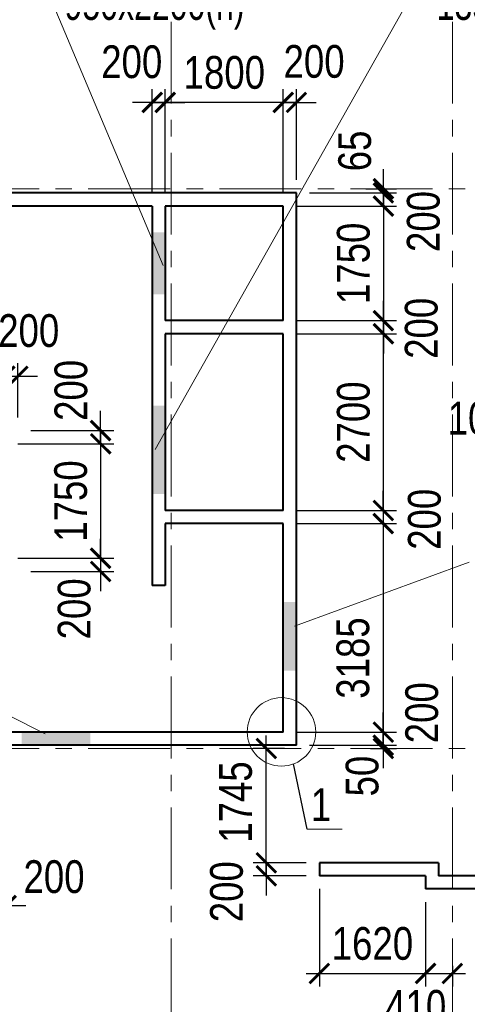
# Model space of a CAD drawing. Extents: x -8631841 to -8525813, y 4017860 to 4564755.
# Tile 90 of 112: x -8568464 to -8561635, y 4454370 to 4469408. Entities that reach past the tile are written whole.
import ezdxf

# ---------------------------------------------------------------- set-up
doc = ezdxf.new("R2010")
doc.units = 0
doc.header["$LTSCALE"] = 1000
doc.header["$MEASUREMENT"] = 0
doc.linetypes.add('CENTER', pattern=[2, 1.25, -0.25, 0.25, -0.25])
for name, color, linetype, lineweight in [('CК-400-Т(двери)', 7, 'Continuous', 20), ('СК-040-С(тены)', 12, 'Continuous', 40), ('СК-043-С-ПИЛОНЫ', 5, 'Continuous', 40), ('СК-100-О(си)', 7, 'CENTER', 15), ('СК-110-О-РАЗМЕРЫ', 7, 'Continuous', 15), ('СК-300-Р(азмеры)', 7, 'Continuous', 20), ('СК-343-Р-КОЛОННЫ', 7, 'Continuous', 13), ('СК-400-Т(екст)', 7, 'Continuous', 20), ('СК-600-Ш(триховка', 7, 'Continuous', 15)]:
    doc.layers.add(name, color=color, linetype=linetype, lineweight=lineweight)
doc.styles.add('RUSS', font='arial.ttf', dxfattribs={"width": 0.8})
doc.dimstyles.new('100-200', dxfattribs={"dimscale": 0, "dimtxt": 500, "dimasz": 300, "dimexe": 200, "dimexo": 200, "dimgap": 200, "dimtad": 1, "dimdec": 0, "dimzin": 0, "dimdsep": 46, "dimtxsty": 'RUSS', "dimblk": 'ARCHTICK', "dimcen": 0.096, "dimdle": 200, "dimclrd": 7, "dimclre": 7, "dimclrt": 256, "dimadec": 0, "dimazin": 0, "dimtfac": 1, "dimtdec": 0, "dimtmove": 2, "dimatfit": 3, "dimldrblk": 'OBLIQUE', "dimfxl": 1, "dimtolj": 1, "dimtzin": 0, "dimarcsym": 0})

# ---------------------------------------------------------------- blocks, each defined once
blk = doc.blocks.new('оси')
at = {"layer": 'СК-100-О(си)'}
for p, q in [((-7420, 18534.9), (-7420, -7257.5)), ((-3130, 18534.9), (-3130, -6395.3)), ((-46685.3, 15985), (6554.2, 15985)), ((-46685.3, 7435), (6554.2, 7435))]:
    blk.add_line(p, q, dxfattribs=at)
blk = doc.blocks.new('A$C858fb3ef')
at = {"layer": 'СК-300-Р(азмеры)'}
blk.add_blockref('оси', (0, 0), dxfattribs=at)
blk = doc.blocks.new('A$C573b34c5')
blk.add_blockref('A$C858fb3ef', (0, 0))
blk = doc.blocks.new('_ArchTick')
at = {"color": 0, "linetype": 'ByBlock', "const_width": 0.15}
blk.add_lwpolyline([(-0.5, -0.5), (0.5, 0.5)], dxfattribs=at)
blk = doc.blocks.new('*D303')
at = {"layer": 'Defpoints', "color": 0, "transparency": 16777216}
for p in [(-8560862, 4464202), (-8560762, 4464202), (-8560762, 4462965)]:
    blk.add_point(p, dxfattribs=at)
at = {"layer": 'СК-343-Р-КОЛОННЫ', "color": 7, "lineweight": -2, "transparency": 16777216}
for p, q in [((-8560862, 4464002), (-8560862, 4462765)), ((-8560762, 4464002), (-8560762, 4462765)), ((-8560862, 4462965), (-8561162, 4462965)), ((-8560862, 4462965), (-8560762, 4462965)), ((-8560762, 4462965), (-8560462, 4462965))]:
    blk.add_line(p, q, dxfattribs=at)
at = {"layer": 'СК-343-Р-КОЛОННЫ', "color": 7, "lineweight": -2, "transparency": 16777216, "xscale": 300, "yscale": 300, "zscale": 300}
blk.add_blockref('_ArchTick', (-8560862, 4462965), dxfattribs=at)
at = {"layer": 'СК-343-Р-КОЛОННЫ', "color": 7, "lineweight": -2, "transparency": 16777216, "xscale": 300, "yscale": 300, "zscale": 300, "rotation": 180}
blk.add_blockref('_ArchTick', (-8560762, 4462965), dxfattribs=at)
at = {"layer": 'СК-343-Р-КОЛОННЫ', "transparency": 16777216, "insert": (-8561468, 4463319), "char_height": 500, "attachment_point": 5, "style": 'RUSS'}
blk.add_mtext('\\A1;100', dxfattribs=at)
blk = doc.blocks.new('_Oblique')
at = {"color": 0, "linetype": 'ByBlock', "lineweight": -2}
blk.add_line((-0.5, -0.5), (0.5, 0.5), dxfattribs=at)
blk = doc.blocks.new('*D385')
at = {"layer": 'Defpoints', "color": 0, "transparency": 16777216}
for p in [(-8564442, 4466562), (-8564442, 4464812), (-8562915, 4464812)]:
    blk.add_point(p, dxfattribs=at)
at = {"layer": 'СК-343-Р-КОЛОННЫ', "color": 7, "lineweight": -2, "transparency": 16777216}
for p, q in [((-8562915, 4466762), (-8562915, 4464612)), ((-8564242, 4466562), (-8562715, 4466562)), ((-8564242, 4464812), (-8562715, 4464812))]:
    blk.add_line(p, q, dxfattribs=at)
at = {"layer": 'СК-343-Р-КОЛОННЫ', "color": 7, "lineweight": -2, "transparency": 16777216, "xscale": 300, "yscale": 300, "zscale": 300}
for p, rotation in [((-8562915, 4466562), 90), ((-8562915, 4464812), 270)]:
    blk.add_blockref('_ArchTick', p, dxfattribs=dict(at, rotation=rotation))
at = {"layer": 'СК-343-Р-КОЛОННЫ', "transparency": 16777216, "insert": (-8563371, 4465687), "char_height": 500, "attachment_point": 5, "rotation": 90, "style": 'RUSS'}
blk.add_mtext('\\A1;1750', dxfattribs=at)
blk = doc.blocks.new('*D386')
at = {"layer": 'Defpoints', "color": 0, "transparency": 16777216}
for p in [(-8564442, 4464812), (-8564442, 4464612), (-8562915, 4464612)]:
    blk.add_point(p, dxfattribs=at)
at = {"layer": 'СК-343-Р-КОЛОННЫ', "color": 7, "lineweight": -2, "transparency": 16777216}
for p, q in [((-8562915, 4464812), (-8562915, 4465112)), ((-8564242, 4464812), (-8562715, 4464812)), ((-8562915, 4464812), (-8562915, 4464612)), ((-8564242, 4464612), (-8562715, 4464612)), ((-8562915, 4464612), (-8562915, 4464312))]:
    blk.add_line(p, q, dxfattribs=at)
at = {"layer": 'СК-343-Р-КОЛОННЫ', "color": 7, "lineweight": -2, "transparency": 16777216, "xscale": 300, "yscale": 300, "zscale": 300}
for p, rotation in [((-8562915, 4464812), 270), ((-8562915, 4464612), 90)]:
    blk.add_blockref('_ArchTick', p, dxfattribs=dict(at, rotation=rotation))
at = {"layer": 'СК-343-Р-КОЛОННЫ', "transparency": 16777216, "insert": (-8562334, 4464695), "char_height": 500, "attachment_point": 5, "rotation": 90, "style": 'RUSS'}
blk.add_mtext('\\A1;200', dxfattribs=at)
blk = doc.blocks.new('*D387')
at = {"layer": 'Defpoints', "color": 0, "transparency": 16777216}
for p in [(-8564442, 4464612), (-8564442, 4461912), (-8562916, 4461912)]:
    blk.add_point(p, dxfattribs=at)
at = {"layer": 'СК-343-Р-КОЛОННЫ', "color": 7, "lineweight": -2, "transparency": 16777216}
for p, q in [((-8562916, 4464812), (-8562916, 4461712)), ((-8564242, 4464612), (-8562716, 4464612)), ((-8564242, 4461912), (-8562716, 4461912))]:
    blk.add_line(p, q, dxfattribs=at)
at = {"layer": 'СК-343-Р-КОЛОННЫ', "color": 7, "lineweight": -2, "transparency": 16777216, "xscale": 300, "yscale": 300, "zscale": 300}
for p, rotation in [((-8562916, 4464612), 90), ((-8562916, 4461912), 270)]:
    blk.add_blockref('_ArchTick', p, dxfattribs=dict(at, rotation=rotation))
at = {"layer": 'СК-343-Р-КОЛОННЫ', "transparency": 16777216, "insert": (-8563371, 4463262), "char_height": 500, "attachment_point": 5, "rotation": 90, "style": 'RUSS'}
blk.add_mtext('\\A1;2700', dxfattribs=at)
blk = doc.blocks.new('*D388')
at = {"layer": 'Defpoints', "color": 0, "transparency": 16777216}
for p in [(-8564442, 4461912), (-8564442, 4461712), (-8562916, 4461712)]:
    blk.add_point(p, dxfattribs=at)
at = {"layer": 'СК-343-Р-КОЛОННЫ', "color": 7, "lineweight": -2, "transparency": 16777216}
for p, q in [((-8562916, 4461912), (-8562916, 4462212)), ((-8564242, 4461912), (-8562716, 4461912)), ((-8562916, 4461912), (-8562916, 4461712)), ((-8564242, 4461712), (-8562716, 4461712)), ((-8562916, 4461712), (-8562916, 4461412))]:
    blk.add_line(p, q, dxfattribs=at)
at = {"layer": 'СК-343-Р-КОЛОННЫ', "color": 7, "lineweight": -2, "transparency": 16777216, "xscale": 300, "yscale": 300, "zscale": 300}
for p, rotation in [((-8562916, 4461912), 270), ((-8562916, 4461712), 90)]:
    blk.add_blockref('_ArchTick', p, dxfattribs=dict(at, rotation=rotation))
at = {"layer": 'СК-343-Р-КОЛОННЫ', "transparency": 16777216, "insert": (-8562287, 4461778), "char_height": 500, "attachment_point": 5, "rotation": 90, "style": 'RUSS'}
blk.add_mtext('\\A1;200', dxfattribs=at)
blk = doc.blocks.new('*D389')
at = {"layer": 'Defpoints', "color": 0, "transparency": 16777216}
for p in [(-8564242, 4466762), (-8562915, 4466762), (-8564442, 4466562)]:
    blk.add_point(p, dxfattribs=at)
at = {"layer": 'СК-343-Р-КОЛОННЫ', "color": 7, "lineweight": -2, "transparency": 16777216}
for p, q in [((-8562915, 4466762), (-8562915, 4467062)), ((-8564042, 4466762), (-8562715, 4466762)), ((-8562915, 4466562), (-8562915, 4466762)), ((-8564242, 4466562), (-8562715, 4466562)), ((-8562915, 4466562), (-8562915, 4466262))]:
    blk.add_line(p, q, dxfattribs=at)
at = {"layer": 'СК-343-Р-КОЛОННЫ', "color": 7, "lineweight": -2, "transparency": 16777216, "xscale": 300, "yscale": 300, "zscale": 300}
for p, rotation in [((-8562915, 4466762), 270), ((-8562915, 4466562), 90)]:
    blk.add_blockref('_ArchTick', p, dxfattribs=dict(at, rotation=rotation))
at = {"layer": 'СК-343-Р-КОЛОННЫ', "transparency": 16777216, "insert": (-8562303, 4466326), "char_height": 500, "attachment_point": 5, "rotation": 90, "style": 'RUSS'}
blk.add_mtext('\\A1;200', dxfattribs=at)
blk = doc.blocks.new('*D390')
at = {"layer": 'Defpoints', "color": 0, "transparency": 16777216}
for p in [(-8564242, 4466762), (-8563381, 4466827), (-8562915, 4466827)]:
    blk.add_point(p, dxfattribs=at)
at = {"layer": 'СК-343-Р-КОЛОННЫ', "color": 7, "lineweight": -2, "transparency": 16777216}
for p, q in [((-8562915, 4466827), (-8562915, 4467127)), ((-8564042, 4466762), (-8562715, 4466762)), ((-8563181, 4466827), (-8562715, 4466827)), ((-8562915, 4466762), (-8562915, 4466827)), ((-8562915, 4466762), (-8562915, 4466462))]:
    blk.add_line(p, q, dxfattribs=at)
at = {"layer": 'СК-343-Р-КОЛОННЫ', "color": 7, "lineweight": -2, "transparency": 16777216, "xscale": 300, "yscale": 300, "zscale": 300}
for p, rotation in [((-8562915, 4466827), 270), ((-8562915, 4466762), 90)]:
    blk.add_blockref('_ArchTick', p, dxfattribs=dict(at, rotation=rotation))
at = {"layer": 'СК-343-Р-КОЛОННЫ', "transparency": 16777216, "insert": (-8563350, 4467404), "char_height": 500, "attachment_point": 5, "rotation": 90, "style": 'RUSS'}
blk.add_mtext('\\A1;65', dxfattribs=at)
blk = doc.blocks.new('*D365')
at = {"layer": 'Defpoints', "color": 0, "transparency": 16777216}
for p in [(-8564442, 4461712), (-8564442, 4458527), (-8562916, 4458527)]:
    blk.add_point(p, dxfattribs=at)
at = {"layer": 'СК-343-Р-КОЛОННЫ', "color": 7, "lineweight": -2, "transparency": 16777216}
for p, q in [((-8562916, 4461912), (-8562916, 4458327)), ((-8564242, 4461712), (-8562716, 4461712)), ((-8564242, 4458527), (-8562716, 4458527))]:
    blk.add_line(p, q, dxfattribs=at)
at = {"layer": 'СК-343-Р-КОЛОННЫ', "color": 7, "lineweight": -2, "transparency": 16777216, "xscale": 300, "yscale": 300, "zscale": 300}
for p, rotation in [((-8562916, 4461712), 90), ((-8562916, 4458527), 270)]:
    blk.add_blockref('_ArchTick', p, dxfattribs=dict(at, rotation=rotation))
at = {"layer": 'СК-343-Р-КОЛОННЫ', "transparency": 16777216, "insert": (-8563378, 4459659), "char_height": 500, "attachment_point": 5, "rotation": 90, "style": 'RUSS'}
blk.add_mtext('\\A1;3185', dxfattribs=at)
blk = doc.blocks.new('*D366')
at = {"layer": 'Defpoints', "color": 0, "transparency": 16777216}
for p in [(-8564442, 4458527), (-8564242, 4458327), (-8562916, 4458327)]:
    blk.add_point(p, dxfattribs=at)
at = {"layer": 'СК-343-Р-КОЛОННЫ', "color": 7, "lineweight": -2, "transparency": 16777216}
for p, q in [((-8562916, 4458527), (-8562916, 4458827)), ((-8564242, 4458527), (-8562716, 4458527)), ((-8562916, 4458527), (-8562916, 4458327)), ((-8564042, 4458327), (-8562716, 4458327)), ((-8562916, 4458327), (-8562916, 4458027))]:
    blk.add_line(p, q, dxfattribs=at)
at = {"layer": 'СК-343-Р-КОЛОННЫ', "color": 7, "lineweight": -2, "transparency": 16777216, "xscale": 300, "yscale": 300, "zscale": 300}
for p, rotation in [((-8562916, 4458527), 270), ((-8562916, 4458327), 90)]:
    blk.add_blockref('_ArchTick', p, dxfattribs=dict(at, rotation=rotation))
at = {"layer": 'СК-343-Р-КОЛОННЫ', "transparency": 16777216, "insert": (-8562327, 4458823), "char_height": 500, "attachment_point": 5, "rotation": 90, "style": 'RUSS'}
blk.add_mtext('\\A1;200', dxfattribs=at)
blk = doc.blocks.new('*D367')
at = {"layer": 'Defpoints', "color": 0, "transparency": 16777216}
for p in [(-8564242, 4458327), (-8563309, 4458277), (-8562916, 4458277)]:
    blk.add_point(p, dxfattribs=at)
at = {"layer": 'СК-343-Р-КОЛОННЫ', "color": 7, "lineweight": -2, "transparency": 16777216}
for p, q in [((-8562916, 4458327), (-8562916, 4458627)), ((-8564042, 4458327), (-8562716, 4458327)), ((-8562916, 4458327), (-8562916, 4458277)), ((-8563109, 4458277), (-8562716, 4458277)), ((-8562916, 4458277), (-8562916, 4457977))]:
    blk.add_line(p, q, dxfattribs=at)
at = {"layer": 'СК-343-Р-КОЛОННЫ', "color": 7, "lineweight": -2, "transparency": 16777216, "xscale": 300, "yscale": 300, "zscale": 300}
for p, rotation in [((-8562916, 4458327), 270), ((-8562916, 4458277), 90)]:
    blk.add_blockref('_ArchTick', p, dxfattribs=dict(at, rotation=rotation))
at = {"layer": 'СК-343-Р-КОЛОННЫ', "transparency": 16777216, "insert": (-8563237, 4457856), "char_height": 500, "attachment_point": 5, "rotation": 90, "style": 'RUSS'}
blk.add_mtext('\\A1;50', dxfattribs=at)
blk = doc.blocks.new('*D368')
at = {"layer": 'Defpoints', "color": 0, "transparency": 16777216}
for p in [(-8566242, 4468145), (-8566242, 4466562), (-8564442, 4466562)]:
    blk.add_point(p, dxfattribs=at)
at = {"layer": 'СК-343-Р-КОЛОННЫ', "color": 7, "lineweight": -2, "transparency": 16777216}
for p, q in [((-8566242, 4466762), (-8566242, 4468345)), ((-8564442, 4466762), (-8564442, 4468345)), ((-8564242, 4468145), (-8566442, 4468145))]:
    blk.add_line(p, q, dxfattribs=at)
at = {"layer": 'СК-343-Р-КОЛОННЫ', "color": 7, "lineweight": -2, "transparency": 16777216, "xscale": 300, "yscale": 300, "zscale": 300, "rotation": 180}
blk.add_blockref('_ArchTick', (-8566242, 4468145), dxfattribs=at)
at = {"layer": 'СК-343-Р-КОЛОННЫ', "color": 7, "lineweight": -2, "transparency": 16777216, "xscale": 300, "yscale": 300, "zscale": 300}
blk.add_blockref('_ArchTick', (-8564442, 4468145), dxfattribs=at)
at = {"layer": 'СК-343-Р-КОЛОННЫ', "transparency": 16777216, "insert": (-8565342, 4468600), "char_height": 500, "attachment_point": 5, "style": 'RUSS'}
blk.add_mtext('\\A1;1800', dxfattribs=at)
blk = doc.blocks.new('*D369')
at = {"layer": 'Defpoints', "color": 0, "transparency": 16777216}
for p in [(-8564242, 4468145), (-8564242, 4466762), (-8564442, 4466562)]:
    blk.add_point(p, dxfattribs=at)
at = {"layer": 'СК-343-Р-КОЛОННЫ', "color": 7, "lineweight": -2, "transparency": 16777216}
for p, q in [((-8564442, 4466762), (-8564442, 4468345)), ((-8564242, 4466962), (-8564242, 4468345)), ((-8564442, 4468145), (-8564742, 4468145)), ((-8564442, 4468145), (-8564242, 4468145)), ((-8564242, 4468145), (-8563942, 4468145))]:
    blk.add_line(p, q, dxfattribs=at)
at = {"layer": 'СК-343-Р-КОЛОННЫ', "color": 7, "lineweight": -2, "transparency": 16777216, "xscale": 300, "yscale": 300, "zscale": 300}
blk.add_blockref('_ArchTick', (-8564442, 4468145), dxfattribs=at)
at = {"layer": 'СК-343-Р-КОЛОННЫ', "color": 7, "lineweight": -2, "transparency": 16777216, "xscale": 300, "yscale": 300, "zscale": 300, "rotation": 180}
blk.add_blockref('_ArchTick', (-8564242, 4468145), dxfattribs=at)
at = {"layer": 'СК-343-Р-КОЛОННЫ', "transparency": 16777216, "insert": (-8563972, 4468768), "char_height": 500, "attachment_point": 5, "style": 'RUSS'}
blk.add_mtext('\\A1;200', dxfattribs=at)
blk = doc.blocks.new('*D371')
at = {"layer": 'Defpoints', "color": 0, "transparency": 16777216}
for p in [(-8568492, 4463962), (-8568492, 4463132), (-8568692, 4462932)]:
    blk.add_point(p, dxfattribs=at)
at = {"layer": 'СК-343-Р-КОЛОННЫ', "color": 7, "lineweight": -2, "transparency": 16777216}
for p, q in [((-8568692, 4463132), (-8568692, 4464162)), ((-8568492, 4463332), (-8568492, 4464162)), ((-8568692, 4463962), (-8568992, 4463962)), ((-8568692, 4463962), (-8568492, 4463962)), ((-8568492, 4463962), (-8568192, 4463962))]:
    blk.add_line(p, q, dxfattribs=at)
at = {"layer": 'СК-343-Р-КОЛОННЫ', "color": 7, "lineweight": -2, "transparency": 16777216, "xscale": 300, "yscale": 300, "zscale": 300}
blk.add_blockref('_ArchTick', (-8568692, 4463962), dxfattribs=at)
at = {"layer": 'СК-343-Р-КОЛОННЫ', "color": 7, "lineweight": -2, "transparency": 16777216, "xscale": 300, "yscale": 300, "zscale": 300, "rotation": 180}
blk.add_blockref('_ArchTick', (-8568492, 4463962), dxfattribs=at)
at = {"layer": 'СК-343-Р-КОЛОННЫ', "transparency": 16777216, "insert": (-8568326, 4464657), "char_height": 500, "attachment_point": 5, "style": 'RUSS'}
blk.add_mtext('\\A1;200', dxfattribs=at)
blk = doc.blocks.new('*D372')
at = {"layer": 'Defpoints', "color": 0, "transparency": 16777216}
for p in [(-8568692, 4462932), (-8568692, 4461182), (-8567229, 4461182)]:
    blk.add_point(p, dxfattribs=at)
at = {"layer": 'СК-343-Р-КОЛОННЫ', "color": 7, "lineweight": -2, "transparency": 16777216}
for p, q in [((-8567229, 4463132), (-8567229, 4460982)), ((-8568492, 4462932), (-8567029, 4462932)), ((-8568492, 4461182), (-8567029, 4461182))]:
    blk.add_line(p, q, dxfattribs=at)
at = {"layer": 'СК-343-Р-КОЛОННЫ', "color": 7, "lineweight": -2, "transparency": 16777216, "xscale": 300, "yscale": 300, "zscale": 300}
for p, rotation in [((-8567229, 4462932), 90), ((-8567229, 4461182), 270)]:
    blk.add_blockref('_ArchTick', p, dxfattribs=dict(at, rotation=rotation))
at = {"layer": 'СК-343-Р-КОЛОННЫ', "transparency": 16777216, "insert": (-8567684, 4462057), "char_height": 500, "attachment_point": 5, "rotation": 90, "style": 'RUSS'}
blk.add_mtext('\\A1;1750', dxfattribs=at)
blk = doc.blocks.new('*D331')
at = {"layer": 'Defpoints', "color": 0, "transparency": 16777216}
for p in [(-8568492, 4463132), (-8567229, 4463132), (-8568692, 4462932)]:
    blk.add_point(p, dxfattribs=at)
at = {"layer": 'СК-343-Р-КОЛОННЫ', "color": 7, "lineweight": -2, "transparency": 16777216}
for p, q in [((-8567229, 4463132), (-8567229, 4463432)), ((-8568292, 4463132), (-8567029, 4463132)), ((-8567229, 4462932), (-8567229, 4463132)), ((-8568492, 4462932), (-8567029, 4462932)), ((-8567229, 4462932), (-8567229, 4462632))]:
    blk.add_line(p, q, dxfattribs=at)
at = {"layer": 'СК-343-Р-КОЛОННЫ', "color": 7, "lineweight": -2, "transparency": 16777216, "xscale": 300, "yscale": 300, "zscale": 300}
for p, rotation in [((-8567229, 4463132), 270), ((-8567229, 4462932), 90)]:
    blk.add_blockref('_ArchTick', p, dxfattribs=dict(at, rotation=rotation))
at = {"layer": 'СК-343-Р-КОЛОННЫ', "transparency": 16777216, "insert": (-8567680, 4463747), "char_height": 500, "attachment_point": 5, "rotation": 90, "style": 'RUSS'}
blk.add_mtext('\\A1;200', dxfattribs=at)
blk = doc.blocks.new('*D332')
at = {"layer": 'Defpoints', "color": 0, "transparency": 16777216}
for p in [(-8568692, 4461182), (-8568492, 4460982), (-8567229, 4460982)]:
    blk.add_point(p, dxfattribs=at)
at = {"layer": 'СК-343-Р-КОЛОННЫ', "color": 7, "lineweight": -2, "transparency": 16777216}
for p, q in [((-8567229, 4461182), (-8567229, 4461482)), ((-8568492, 4461182), (-8567029, 4461182)), ((-8567229, 4461182), (-8567229, 4460982)), ((-8568292, 4460982), (-8567029, 4460982)), ((-8567229, 4460982), (-8567229, 4460682))]:
    blk.add_line(p, q, dxfattribs=at)
at = {"layer": 'СК-343-Р-КОЛОННЫ', "color": 7, "lineweight": -2, "transparency": 16777216, "xscale": 300, "yscale": 300, "zscale": 300}
for p, rotation in [((-8567229, 4461182), 270), ((-8567229, 4460982), 90)]:
    blk.add_blockref('_ArchTick', p, dxfattribs=dict(at, rotation=rotation))
at = {"layer": 'СК-343-Р-КОЛОННЫ', "transparency": 16777216, "insert": (-8567631, 4460410), "char_height": 500, "attachment_point": 5, "rotation": 90, "style": 'RUSS'}
blk.add_mtext('\\A1;200', dxfattribs=at)
blk = doc.blocks.new('*D344')
at = {"layer": 'Defpoints', "color": 0, "transparency": 16777216}
for p in [(-8568872, 4457752), (-8568672, 4457552), (-8568672, 4455879)]:
    blk.add_point(p, dxfattribs=at)
at = {"layer": 'СК-343-Р-КОЛОННЫ', "color": 7, "lineweight": -2, "transparency": 16777216}
for p, q in [((-8568872, 4457552), (-8568872, 4455679)), ((-8568672, 4457352), (-8568672, 4455679)), ((-8568872, 4455879), (-8569172, 4455879)), ((-8568872, 4455879), (-8568672, 4455879)), ((-8568672, 4455879), (-8568372, 4455879))]:
    blk.add_line(p, q, dxfattribs=at)
at = {"layer": 'СК-343-Р-КОЛОННЫ', "color": 7, "lineweight": -2, "transparency": 16777216, "xscale": 300, "yscale": 300, "zscale": 300}
blk.add_blockref('_ArchTick', (-8568872, 4455879), dxfattribs=at)
at = {"layer": 'СК-343-Р-КОЛОННЫ', "color": 7, "lineweight": -2, "transparency": 16777216, "xscale": 300, "yscale": 300, "zscale": 300, "rotation": 180}
blk.add_blockref('_ArchTick', (-8568672, 4455879), dxfattribs=at)
at = {"layer": 'СК-343-Р-КОЛОННЫ', "transparency": 16777216, "insert": (-8567940, 4456317), "char_height": 500, "attachment_point": 5, "style": 'RUSS'}
blk.add_mtext('\\A1;200', dxfattribs=at)
blk = doc.blocks.new('*D356')
at = {"layer": 'Defpoints', "color": 0, "transparency": 16777216}
for p in [(-8563892, 4456532), (-8564701, 4456332), (-8563892, 4456332)]:
    blk.add_point(p, dxfattribs=at)
at = {"layer": 'СК-343-Р-КОЛОННЫ', "color": 7, "lineweight": -2, "transparency": 16777216}
for p, q in [((-8564701, 4456532), (-8564701, 4456832)), ((-8564092, 4456532), (-8564901, 4456532)), ((-8564701, 4456532), (-8564701, 4456332)), ((-8564092, 4456332), (-8564901, 4456332)), ((-8564701, 4456332), (-8564701, 4456032))]:
    blk.add_line(p, q, dxfattribs=at)
at = {"layer": 'СК-343-Р-КОЛОННЫ', "color": 7, "lineweight": -2, "transparency": 16777216, "xscale": 300, "yscale": 300, "zscale": 300}
for p, rotation in [((-8564701, 4456532), 270), ((-8564701, 4456332), 90)]:
    blk.add_blockref('_ArchTick', p, dxfattribs=dict(at, rotation=rotation))
at = {"layer": 'СК-343-Р-КОЛОННЫ', "transparency": 16777216, "insert": (-8565306, 4456090), "char_height": 500, "attachment_point": 5, "rotation": 90, "style": 'RUSS'}
blk.add_mtext('\\A1;200', dxfattribs=at)
blk = doc.blocks.new('*D359')
at = {"layer": 'Defpoints', "color": 0, "transparency": 16777216}
for p in [(-8566242, 4468145), (-8566442, 4466562), (-8566242, 4466562)]:
    blk.add_point(p, dxfattribs=at)
at = {"layer": 'СК-343-Р-КОЛОННЫ', "color": 7, "lineweight": -2, "transparency": 16777216}
for p, q in [((-8566442, 4466762), (-8566442, 4468345)), ((-8566242, 4466762), (-8566242, 4468345)), ((-8566442, 4468145), (-8566742, 4468145)), ((-8566442, 4468145), (-8566242, 4468145)), ((-8566242, 4468145), (-8565942, 4468145))]:
    blk.add_line(p, q, dxfattribs=at)
at = {"layer": 'СК-343-Р-КОЛОННЫ', "color": 7, "lineweight": -2, "transparency": 16777216, "xscale": 300, "yscale": 300, "zscale": 300}
blk.add_blockref('_ArchTick', (-8566442, 4468145), dxfattribs=at)
at = {"layer": 'СК-343-Р-КОЛОННЫ', "color": 7, "lineweight": -2, "transparency": 16777216, "xscale": 300, "yscale": 300, "zscale": 300, "rotation": 180}
blk.add_blockref('_ArchTick', (-8566242, 4468145), dxfattribs=at)
at = {"layer": 'СК-343-Р-КОЛОННЫ', "transparency": 16777216, "insert": (-8566754, 4468763), "char_height": 500, "attachment_point": 5, "style": 'RUSS'}
blk.add_mtext('\\A1;200', dxfattribs=at)
blk = doc.blocks.new('*D319')
at = {"layer": 'Defpoints', "color": 0, "transparency": 16777216}
for p in [(-8563892, 4456332), (-8562272, 4456132), (-8562272, 4454842)]:
    blk.add_point(p, dxfattribs=at)
at = {"layer": 'СК-343-Р-КОЛОННЫ', "color": 7, "lineweight": -2, "transparency": 16777216}
for p, q in [((-8563892, 4456132), (-8563892, 4454642)), ((-8562272, 4455932), (-8562272, 4454642)), ((-8564092, 4454842), (-8562072, 4454842))]:
    blk.add_line(p, q, dxfattribs=at)
at = {"layer": 'СК-343-Р-КОЛОННЫ', "color": 7, "lineweight": -2, "transparency": 16777216, "xscale": 300, "yscale": 300, "zscale": 300, "rotation": 180}
blk.add_blockref('_ArchTick', (-8563892, 4454842), dxfattribs=at)
at = {"layer": 'СК-343-Р-КОЛОННЫ', "color": 7, "lineweight": -2, "transparency": 16777216, "xscale": 300, "yscale": 300, "zscale": 300}
blk.add_blockref('_ArchTick', (-8562272, 4454842), dxfattribs=at)
at = {"layer": 'СК-343-Р-КОЛОННЫ', "transparency": 16777216, "insert": (-8563082, 4455297), "char_height": 500, "attachment_point": 5, "style": 'RUSS'}
blk.add_mtext('\\A1;1620', dxfattribs=at)
blk = doc.blocks.new('*D320')
at = {"layer": 'Defpoints', "color": 0, "transparency": 16777216}
for p in [(-8562272, 4456132), (-8561862, 4455157), (-8561862, 4454842)]:
    blk.add_point(p, dxfattribs=at)
at = {"layer": 'СК-343-Р-КОЛОННЫ', "color": 7, "lineweight": -2, "transparency": 16777216}
for p, q in [((-8562272, 4455932), (-8562272, 4454642)), ((-8562472, 4454842), (-8561662, 4454842)), ((-8561862, 4454957), (-8561862, 4454642))]:
    blk.add_line(p, q, dxfattribs=at)
at = {"layer": 'СК-343-Р-КОЛОННЫ', "color": 7, "lineweight": -2, "transparency": 16777216, "xscale": 300, "yscale": 300, "zscale": 300, "rotation": 180}
blk.add_blockref('_ArchTick', (-8562272, 4454842), dxfattribs=at)
at = {"layer": 'СК-343-Р-КОЛОННЫ', "color": 7, "lineweight": -2, "transparency": 16777216, "xscale": 300, "yscale": 300, "zscale": 300}
blk.add_blockref('_ArchTick', (-8561862, 4454842), dxfattribs=at)
at = {"layer": 'СК-343-Р-КОЛОННЫ', "transparency": 16777216, "insert": (-8562421, 4454336), "char_height": 500, "attachment_point": 5, "style": 'RUSS'}
blk.add_mtext('\\A1;410', dxfattribs=at)
blk = doc.blocks.new('*D321')
at = {"layer": 'Defpoints', "color": 0, "transparency": 16777216}
for p in [(-8564701, 4458277), (-8564226, 4458277), (-8563892, 4456532)]:
    blk.add_point(p, dxfattribs=at)
at = {"layer": 'СК-343-Р-КОЛОННЫ', "color": 7, "lineweight": -2, "transparency": 16777216}
for p, q in [((-8564701, 4456332), (-8564701, 4458477)), ((-8564426, 4458277), (-8564901, 4458277)), ((-8564092, 4456532), (-8564901, 4456532))]:
    blk.add_line(p, q, dxfattribs=at)
at = {"layer": 'СК-343-Р-КОЛОННЫ', "color": 7, "lineweight": -2, "transparency": 16777216, "xscale": 300, "yscale": 300, "zscale": 300}
for p, rotation in [((-8564701, 4458277), 90), ((-8564701, 4456532), 270)]:
    blk.add_blockref('_ArchTick', p, dxfattribs=dict(at, rotation=rotation))
at = {"layer": 'СК-343-Р-КОЛОННЫ', "transparency": 16777216, "insert": (-8565168, 4457460), "char_height": 500, "attachment_point": 5, "rotation": 90, "style": 'RUSS'}
blk.add_mtext('\\A1;1745', dxfattribs=at)
blk = doc.blocks.new('8-11')
at = {"layer": 'СК-040-С(тены)'}
for p, q in [((38410, 15920), (29190, 15920)), ((38410, 7485), (38410, 15920)), ((36210, 15720), (32110, 15720)), ((36210, 15720), (36210, 9925)), ((38210, 15720), (36410, 15720)), ((36410, 15720), (36410, 13970)), ((38210, 13970), (38210, 15720)), ((38210, 13970), (36410, 13970)), ((38210, 13770), (36410, 13770)), ((36410, 13770), (36410, 11070)), ((38210, 11070), (38210, 13770)), ((38210, 11070), (36410, 11070)), ((38210, 10870), (36410, 10870)), ((36410, 10870), (36410, 9925)), ((38210, 7685), (38210, 10870)), ((36410, 9925), (36210, 9925)), ((38210, 7685), (33780, 7685)), ((38410, 7485), (33980, 7485)), ((40580, 5690), (38760, 5690)), ((38760, 5690), (38760, 5490)), ((40580, 5690), (40580, 5490)), ((40380, 5490), (38760, 5490)), ((40380, 5490), (40380, 5290)), ((45331, 5490), (40580, 5490)), ((45531, 5290), (40380, 5290))]:
    blk.add_line(p, q, dxfattribs=at)
at = {"layer": 'СК-600-Ш(триховка', "color": 7}
for points in [[(36410, 15320), (36210, 15320), (36410, 14370), (36210, 14370)], [(36410, 12670), (36210, 12670), (36410, 11320), (36210, 11320)], [(38410, 9675), (38210, 9675), (38410, 8625), (38210, 8625)], [(34216, 7685), (34216, 7485), (35266, 7685), (35266, 7485)]]:
    blk.add_solid(points, dxfattribs=at)
blk = doc.blocks.new('A$Cce7b28b7')
blk.add_line((38574, 6206), (38368, 7200))
at = {"layer": 'СК-110-О-РАЗМЕРЫ'}
blk.add_line((39107, 6206), (38574, 6206), dxfattribs=at)
blk.add_circle((38182, 7689), 523, dxfattribs=at)
at = {"layer": 'СК-400-Т(екст)', "style": 'RUSS', "width": 0.8}
blk.add_text('1', height=500, dxfattribs=at).set_placement((38629, 6327))

msp = doc.modelspace()

# ---------------------------------------------------------------- linework, layer by layer
at = {"layer": 'CК-400-Т(двери)'}
for p, q in [((-8568077.1, 4469941.9), (-8566274, 4465654.1)), ((-8562399.7, 4469941.9), (-8566395.3, 4462843.2)), ((-8561607.3, 4461122.2), (-8564270.7, 4460143.8))]:
    msp.add_line(p, q, dxfattribs=at)
at = {"layer": 'CК-400-Т(двери)', "color": 7}
msp.add_lwpolyline([(-8574265.9, 4459664.9), (-8570392.1, 4459664.9), (-8568076.9, 4458503.2)], dxfattribs=at)

# ---------------------------------------------------------------- block references
msp.add_blockref('A$Cce7b28b7', (-8602652.1, 4450841.8))
at = {"layer": 'СК-043-С-ПИЛОНЫ'}
msp.add_blockref('8-11', (-8602652.1, 4450841.8), dxfattribs=at)
at = {"layer": 'СК-300-Р(азмеры)'}
msp.add_blockref('A$C573b34c5', (-8558731.8, 4450841.8), dxfattribs=at)

# ---------------------------------------------------------------- texts
at = {"layer": 'CК-400-Т(двери)', "color": 7, "char_height": 500, "width": 4535.799, "attachment_point": 1, "line_spacing_factor": 0.835689, "style": 'RUSS'}
for s, insert in [('{\\W0.7;Дверной проем\\P950х2200(h)}', (-8567778.9, 4470601.6)), ('{\\W0.7;Дверной проем\\P1350х2200(h)}', (-8562101.5, 4470601.6))]:
    msp.add_mtext(s, dxfattribs=dict(at, insert=insert))

# ---------------------------------------------------------------- dimensions: what is measured, and where the dimension line sits
at = {"layer": 'СК-343-Р-КОЛОННЫ'}
for base, p1, p2, picture, middle in [((-8566242, 4468145.1), (-8566442, 4466562.1), (-8566242, 4466562.1), '*D359', (-8566754.4, 4468762.7)), ((-8564242.1, 4468145.1), (-8564442.1, 4466562.1), (-8564242.1, 4466762.1), '*D369', (-8563972.2, 4468768.1)), ((-8568492.1, 4463962.2), (-8568692.1, 4462932), (-8568492.1, 4463132), '*D371', (-8568326.3, 4464657.1)), ((-8560761.8, 4462964.7), (-8560861.8, 4464202.1), (-8560761.8, 4464202.1), '*D303', (-8561468.3, 4463319)), ((-8568672, 4455879.1), (-8568872, 4457752.1), (-8568672, 4457552.1), '*D344', (-8567939.5, 4456316.6)), ((-8561861.8, 4454842), (-8562271.9, 4456132.1), (-8561861.8, 4455157.3), '*D320', (-8562421.3, 4454335.7))]:
    dim = msp.add_linear_dim(base=base, p1=p1, p2=p2, dimstyle='100-200', override={"dimscale": 1}, dxfattribs=at)
    dim.commit()
    dim.dimension.update_dxf_attribs({"geometry": picture, "text_midpoint": middle, "dimtype": 160})
for base, p1, p2, picture, middle in [((-8566242, 4468145.1), (-8564442.1, 4466562.1), (-8566242, 4466562.1), '*D368', (-8565342, 4468600.4)), ((-8562271.9, 4454841.7), (-8563892.1, 4456332.1), (-8562271.9, 4456132.1), '*D319', (-8563082, 4455296.9))]:
    dim = msp.add_linear_dim(base=base, p1=p1, p2=p2, dimstyle='100-200', override={"dimscale": 1}, dxfattribs=at)
    dim.commit()
    dim.dimension.update_dxf_attribs({"geometry": picture, "text_midpoint": middle})
for base, p1, p2, picture, middle in [((-8562915.3, 4466826.8), (-8564242.1, 4466762.1), (-8563381.1, 4466826.8), '*D390', (-8563349.8, 4467403.6)), ((-8562914.9, 4466762.1), (-8564442.1, 4466562.1), (-8564242.1, 4466762.1), '*D389', (-8562302.7, 4466325.9)), ((-8562915.3, 4464612.1), (-8564442.1, 4464812.1), (-8564442.1, 4464612.1), '*D386', (-8562334.5, 4464695.4)), ((-8567228.9, 4463132), (-8568692.1, 4462932), (-8568492.1, 4463132), '*D331', (-8567679.5, 4463747.4)), ((-8562916, 4461712.1), (-8564442.1, 4461912.1), (-8564442.1, 4461712.1), '*D388', (-8562287.3, 4461778.1)), ((-8562915.6, 4458527.1), (-8564442.1, 4461712.1), (-8564442.1, 4458527.1), '*D365', (-8563377.9, 4459659)), ((-8567228.9, 4460982), (-8568692.1, 4461182), (-8568492.1, 4460982), '*D332', (-8567631.2, 4460410.4)), ((-8562915.6, 4458327.1), (-8564442.1, 4458527.1), (-8564242.1, 4458327.1), '*D366', (-8562327.5, 4458822.6)), ((-8562915.6, 4458276.8), (-8564242.1, 4458327.1), (-8563308.6, 4458276.8), '*D367', (-8563236.5, 4457855.8)), ((-8564700.7, 4458276.8), (-8563892.1, 4456532.1), (-8564226.1, 4458276.8), '*D321', (-8565168.5, 4457459.8)), ((-8564701.1, 4456332.1), (-8563892.1, 4456532.1), (-8563892.1, 4456332.1), '*D356', (-8565305.5, 4456089.9))]:
    dim = msp.add_linear_dim(base=base, p1=p1, p2=p2, angle=90, dimstyle='100-200', override={"dimscale": 1}, dxfattribs=at)
    dim.commit()
    dim.dimension.update_dxf_attribs({"geometry": picture, "text_midpoint": middle, "dimtype": 160})
for base, p1, p2, picture, middle in [((-8562915.3, 4464812.1), (-8564442.1, 4466562.1), (-8564442.1, 4464812.1), '*D385', (-8563370.5, 4465687.1)), ((-8562915.6, 4461912.1), (-8564442.1, 4464612.1), (-8564442.1, 4461912.1), '*D387', (-8563370.9, 4463262.1)), ((-8567228.9, 4461182), (-8568692.1, 4462932), (-8568692.1, 4461182), '*D372', (-8567684.1, 4462057))]:
    dim = msp.add_linear_dim(base=base, p1=p1, p2=p2, angle=90, dimstyle='100-200', override={"dimscale": 1}, dxfattribs=at)
    dim.commit()
    dim.dimension.update_dxf_attribs({"geometry": picture, "text_midpoint": middle})

doc.saveas('drawing.dxf')
